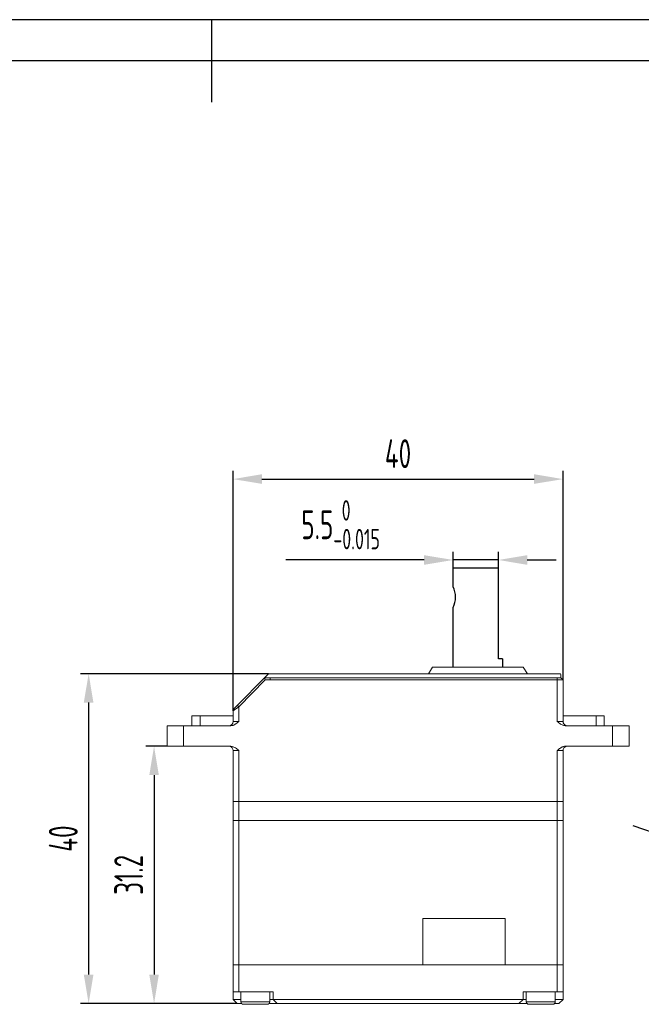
# Model space of a CAD drawing. Header units: inches. Extents: x -26 to 272, y -5 to 205.
# Tile 3 of 5: x 100 to 176, y 86 to 205. Entities that reach past the tile are written whole.
import ezdxf

# ---------------------------------------------------------------- set-up
doc = ezdxf.new("R2010")
doc.units = ezdxf.units.IN
doc.header["$MEASUREMENT"] = 0
doc.header["$PDMODE"] = 3
doc.header["$PDSIZE"] = 0.3125
doc.layers.get('0').update_dxf_attribs({"linetype": 'CONTINUOUS'})
doc.layers.get('Defpoints').update_dxf_attribs({"linetype": 'CONTINUOUS'})
for name, color, linetype in [('02___PRT_ALL_AXES', 7, 'CONTINUOUS'), ('1轮廓实线层', 7, 'CONTINUOUS'), ('2细线层', 4, 'CONTINUOUS'), ('7标注层', 4, 'CONTINUOUS'), ('图框层', 7, 'CONTINUOUS')]:
    doc.layers.add(name, color=color, linetype=linetype)
doc.styles.add('PC_TEXTSTYLE', font='ISOCP.SHX', dxfattribs={"width": 0.707, "bigfont": 'GBCBIG.SHX'})
doc.dimstyles.new('GB_DIAMETER', dxfattribs={"dimtxt": 3.5, "dimasz": 3.5, "dimexe": 1, "dimexo": 0, "dimgap": 1.5, "dimtad": 1, "dimjust": 4, "dimdsep": 46, "dimtxsty": 'PC_TEXTSTYLE', "dimcen": 0, "dimclrd": 256, "dimclrt": 3, "dimadec": 0, "dimazin": 2, "dimtp": 0.1, "dimtm": 0.1, "dimtfac": 0.71, "dimtdec": 3, "dimtmove": 0, "dimatfit": 2, "dimfxl": 1, "dimtfill": 1, "dimarcsym": 0})
doc.dimstyles.new('GB_LINEAR', dxfattribs={"dimtxt": 3.5, "dimasz": 3.5, "dimexe": 1, "dimexo": 0, "dimgap": 1.5, "dimtad": 1, "dimdsep": 46, "dimtxsty": 'PC_TEXTSTYLE', "dimcen": 0, "dimclrd": 256, "dimclrt": 3, "dimadec": 0, "dimazin": 2, "dimtp": 0.1, "dimtm": 0.1, "dimtfac": 0.71, "dimtdec": 3, "dimtmove": 0, "dimatfit": 3, "dimfxl": 1, "dimtfill": 1, "dimarcsym": 0})

# ---------------------------------------------------------------- blocks, each defined once
blk = doc.blocks.new('*D7')
at = {"layer": '7标注层', "color": 0, "lineweight": -2}
for p, q in [((118.09, 116.86), (115.52, 116.86)), ((125.41, 85.66), (115.52, 85.66))]:
    blk.add_line(p, q, dxfattribs=at)
at = {"layer": '7标注层', "lineweight": -2}
blk.add_line((116.52, 113.36), (116.52, 89.16), dxfattribs=at)
at = {"layer": '7标注层'}
for points in [[(117.1, 113.36), (115.94, 113.36), (116.52, 116.86)], [(115.94, 89.16), (117.1, 89.16), (116.52, 85.66)]]:
    blk.add_solid(points, dxfattribs=at)
at = {"layer": 'Defpoints', "color": 0}
for p in [(118.09, 116.86), (116.52, 85.66), (125.41, 85.66)]:
    blk.add_point(p, dxfattribs=at)
at = {"layer": '7标注层', "color": 3, "insert": (113.44, 101.26), "char_height": 3.5, "attachment_point": 5, "rotation": 90, "style": 'PC_TEXTSTYLE', "bg_fill": 3, "box_fill_scale": 1.25, "bg_fill_color": 257, "bg_fill_transparency": 0}
blk.add_mtext('31.2', dxfattribs=at)
blk = doc.blocks.new('*D8')
at = {"layer": '7标注层', "color": 0, "lineweight": -2}
for p, q in [((130.39, 125.66), (107.59, 125.66)), ((126.59, 85.66), (107.59, 85.66))]:
    blk.add_line(p, q, dxfattribs=at)
at = {"layer": '7标注层', "lineweight": -2}
blk.add_line((108.59, 122.16), (108.59, 89.16), dxfattribs=at)
at = {"layer": '7标注层'}
for points in [[(109.17, 122.16), (108, 122.16), (108.59, 125.66)], [(108, 89.16), (109.17, 89.16), (108.59, 85.66)]]:
    blk.add_solid(points, dxfattribs=at)
at = {"layer": 'Defpoints', "color": 0}
for p in [(130.39, 125.66), (108.59, 85.66), (126.59, 85.66)]:
    blk.add_point(p, dxfattribs=at)
at = {"layer": '7标注层', "color": 3, "insert": (105.51, 105.66), "char_height": 3.5, "attachment_point": 5, "rotation": 90, "style": 'PC_TEXTSTYLE', "bg_fill": 3, "box_fill_scale": 1.25, "bg_fill_color": 257, "bg_fill_transparency": 0}
blk.add_mtext('40', dxfattribs=at)
blk = doc.blocks.new('*D16')
at = {"layer": '7标注层', "lineweight": -2}
for p, q in [((174.56, 107.23), (200.12, 98.46)), ((209.11, 95.38), (203.43, 97.32)), ((212.42, 94.24), (215.73, 93.11))]:
    blk.add_line(p, q, dxfattribs=at)
at = {"layer": '7标注层'}
for points in [[(199.93, 97.91), (200.31, 99.01), (203.43, 97.32)], [(212.61, 94.79), (212.23, 93.69), (209.11, 95.38)]]:
    blk.add_solid(points, dxfattribs=at)
at = {"layer": 'Defpoints', "color": 0}
for p in [(203.43, 97.32), (209.11, 95.38)]:
    blk.add_point(p, dxfattribs=at)
at = {"layer": '7标注层', "color": 3, "insert": (182.11, 109.16), "char_height": 3.5, "attachment_point": 5, "rotation": 341.0648, "style": 'PC_TEXTSTYLE', "bg_fill": 3, "box_fill_scale": 1.25, "bg_fill_color": 257, "bg_fill_transparency": 0}
blk.add_mtext('{\\A1;∅6{}{\\H0.71x;\\C2;\\S 0^ -0.015;}}', dxfattribs=at)
blk = doc.blocks.new('ZwmFrameMain_A4^_^无分区图框^_^landscape')
at = {"layer": '1轮廓实线层'}
for p, q in [((123.5, 205), (123.5, 195)), ((267, 200), (0, 200))]:
    blk.add_line(p, q, dxfattribs=at)
at = {"layer": '2细线层'}
blk.add_line((272, 205), (-25, 205), dxfattribs=at)
blk = doc.blocks.new('*D29')
at = {"layer": '7标注层', "color": 0, "lineweight": -2}
for p, q in [((126.09, 121.17), (126.09, 150.27)), ((166.09, 124.91), (166.09, 150.27))]:
    blk.add_line(p, q, dxfattribs=at)
at = {"layer": '7标注层', "lineweight": -2}
blk.add_line((129.59, 149.27), (162.59, 149.27), dxfattribs=at)
at = {"layer": '7标注层'}
for points in [[(129.59, 149.86), (129.59, 148.69), (126.09, 149.27)], [(162.59, 148.69), (162.59, 149.86), (166.09, 149.27)]]:
    blk.add_solid(points, dxfattribs=at)
at = {"layer": 'Defpoints', "color": 0}
for p in [(166.09, 149.27), (166.09, 124.91), (126.09, 121.17)]:
    blk.add_point(p, dxfattribs=at)
at = {"layer": '7标注层', "color": 3, "insert": (146.09, 152.35), "char_height": 3.5, "attachment_point": 5, "style": 'PC_TEXTSTYLE', "bg_fill": 3, "box_fill_scale": 1.25, "bg_fill_color": 257, "bg_fill_transparency": 0}
blk.add_mtext('40', dxfattribs=at)
blk = doc.blocks.new('*D71')
at = {"layer": '7标注层', "color": 0, "lineweight": -2}
for p, q in [((152.76, 138.46), (152.76, 140.46)), ((158.26, 138.46), (158.26, 140.46))]:
    blk.add_line(p, q, dxfattribs=at)
at = {"layer": '7标注层', "lineweight": -2}
for p, q in [((149.26, 139.46), (132.49, 139.46)), ((158.26, 139.46), (152.76, 139.46)), ((161.76, 139.46), (165.26, 139.46))]:
    blk.add_line(p, q, dxfattribs=at)
at = {"layer": '7标注层'}
for points in [[(149.26, 138.87), (149.26, 140.04), (152.76, 139.46)], [(161.76, 140.04), (161.76, 138.87), (158.26, 139.46)]]:
    blk.add_solid(points, dxfattribs=at)
at = {"layer": 'Defpoints', "color": 0}
for p in [(152.76, 139.46), (152.76, 138.46), (158.26, 138.46)]:
    blk.add_point(p, dxfattribs=at)
at = {"layer": '7标注层', "color": 3, "insert": (139.13, 143.73), "char_height": 3.5, "attachment_point": 5, "style": 'PC_TEXTSTYLE', "bg_fill": 3, "box_fill_scale": 1.25, "bg_fill_color": 257, "bg_fill_transparency": 0}
blk.add_mtext('{\\A1;5.5{}{\\H0.71x;\\C2;\\S 0^ -0.015;}}', dxfattribs=at)

msp = doc.modelspace()

# ---------------------------------------------------------------- linework, layer by layer
at = {"color": 7, "linetype": 'Continuous', "lineweight": 25}
for p, q in [((152.763, 136.203), (152.763, 138.457)), ((158.263, 138.457), (152.763, 138.457)), ((152.763, 126.457), (152.763, 133.703)), ((158.763, 127.457), (158.263, 127.457)), ((158.763, 127.457), (158.763, 126.457))]:
    msp.add_line(p, q, dxfattribs=at)
at = {"color": 7, "lineweight": 0}
for p, q in [((126.166, 121.345), (130.394, 125.657)), ((130.394, 125.657), (165.709, 125.657)), ((150.269, 126.457), (149.769, 125.657)), ((150.269, 126.457), (161.269, 126.457)), ((161.269, 126.457), (161.769, 125.657)), ((165.809, 125.157), (165.809, 125.557)), ((130.003, 124.902), (126.794, 121.629)), ((130.604, 125.157), (129.897, 125.15)), ((129.897, 125.15), (130.003, 124.902)), ((130.605, 124.907), (130.003, 124.902)), ((130.607, 124.907), (130.604, 125.157)), ((165.844, 125.157), (130.604, 125.157)), ((166.094, 124.907), (130.605, 124.907)), ((165.394, 119.857), (165.394, 125.157)), ((166.094, 124.907), (165.844, 125.157)), ((166.094, 124.907), (166.094, 119.857)), ((126.094, 121.17), (126.166, 121.345)), ((126.094, 119.857), (126.094, 121.17)), ((126.794, 121.629), (126.274, 121.287)), ((126.794, 121.629), (126.616, 121.804)), ((126.794, 121.629), (126.794, 119.857)), ((121.096, 119.357), (121.096, 120.557)), ((121.096, 120.557), (126.094, 120.557)), ((122.094, 119.357), (122.094, 120.557)), ((126.794, 119.857), (126.094, 119.857)), ((166.094, 119.857), (165.394, 119.857)), ((166.094, 120.557), (171.093, 120.557)), ((170.094, 120.557), (170.094, 119.357)), ((171.093, 120.557), (171.093, 119.357)), ((118.094, 116.857), (118.094, 119.357)), ((118.094, 119.357), (125.82, 119.357)), ((120.094, 116.857), (120.094, 119.357)), ((166.369, 119.357), (174.094, 119.357)), ((172.094, 119.357), (172.094, 116.857)), ((174.094, 119.357), (174.094, 116.857)), ((125.82, 116.857), (118.094, 116.857)), ((126.094, 86.157), (126.094, 116.357)), ((126.094, 116.357), (126.794, 116.357)), ((126.794, 87.057), (126.794, 116.357)), ((165.394, 116.357), (166.094, 116.357)), ((165.394, 87.057), (165.394, 116.357)), ((166.094, 86.157), (166.094, 116.357)), ((174.094, 116.857), (166.369, 116.857)), ((166.094, 110.157), (126.094, 110.157)), ((159.094, 95.957), (149.094, 95.957)), ((149.094, 90.357), (149.094, 95.957)), ((159.094, 90.357), (159.094, 95.957)), ((166.094, 90.357), (126.094, 90.357)), ((126.094, 87.057), (130.944, 87.057)), ((126.594, 85.657), (126.094, 86.157)), ((126.094, 86.157), (127.044, 86.157)), ((161.644, 86.157), (130.544, 86.157)), ((130.944, 87.057), (130.944, 86.157)), ((130.944, 86.157), (131.444, 85.657)), ((160.744, 85.657), (161.244, 86.157)), ((161.244, 87.057), (166.094, 87.057)), ((161.244, 87.057), (161.244, 86.157)), ((166.094, 86.157), (165.144, 86.157)), ((166.094, 86.157), (165.594, 85.657)), ((126.594, 85.657), (127.125, 85.657)), ((130.544, 85.857), (127.044, 85.857)), ((130.244, 85.557), (127.344, 85.557)), ((130.463, 85.657), (161.725, 85.657)), ((165.144, 85.857), (161.644, 85.857)), ((164.844, 85.557), (161.944, 85.557)), ((165.594, 85.657), (165.063, 85.657))]:
    msp.add_line(p, q, dxfattribs=at)
for centre, radius, start, end in [((165.709, 125.557), 0.1, 0, 90), ((125.594, 119.857), 0.5, 270, 0), ((166.594, 119.857), 0.5, 180, 252), ((125.594, 116.357), 0.5, 0, 72), ((166.594, 116.357), 0.5, 108, 180), ((127.344, 85.857), 0.3, 180, 270), ((130.244, 85.857), 0.3, 270, 0), ((161.944, 85.857), 0.3, 180, 270), ((164.844, 85.857), 0.3, 270, 0)]:
    msp.add_arc(centre, radius, start, end, dxfattribs=at)
for points, start_tangent, end_tangent in [([(126.274, 121.287), (126.171, 121.22), (126.113, 121.182), (126.094, 121.17)], (-0.8522758, -0.5230927), (0, -1)), ([(126.794, 119.857), (126.692, 119.772), (126.587, 119.687), (126.479, 119.606), (126.367, 119.532), (126.251, 119.468), (126.127, 119.415), (125.986, 119.375), (125.82, 119.357)], (-0.7637626, -0.6454972), (-1, 0)), ([(166.369, 119.357), (166.185, 119.379), (165.99, 119.444), (165.792, 119.551), (165.595, 119.692), (165.394, 119.857)], (-1, 0), (-0.7637626, 0.6454972)), ([(125.82, 116.857), (126.004, 116.836), (126.199, 116.771), (126.397, 116.664), (126.594, 116.523), (126.794, 116.357)], (1, 0), (0.7637626, -0.6454972)), ([(165.394, 116.357), (165.497, 116.443), (165.602, 116.528), (165.711, 116.609), (165.823, 116.683), (165.939, 116.747), (166.064, 116.801), (166.204, 116.84), (166.369, 116.857)], (0.7637626, 0.6454972), (1, 0))]:
    msp.add_spline(points, degree=3, dxfattribs=dict(at, start_tangent=start_tangent, end_tangent=end_tangent))
at = {"layer": '02___PRT_ALL_AXES', "color": 7, "lineweight": 0}
for p, q in [((127.044, 87.057), (127.044, 85.857)), ((130.544, 87.057), (130.544, 85.857)), ((161.644, 87.057), (161.644, 85.857)), ((165.144, 87.057), (165.144, 85.857))]:
    msp.add_line(p, q, dxfattribs=at)

# ---------------------------------------------------------------- next in the draw order: dimensions: what is measured, and where the dimension line sits
at = {"layer": '7标注层'}
dim = msp.add_diameter_dim_2p(p1=(209.108, 95.377), p2=(203.433, 97.324), text='{\\A1;<>{}{\\H0.71x;\\C2;\\S 0^ -0.015;}}', dimstyle='GB_DIAMETER', override={"dimscale": 1, "dimgap": 1.5, "dimtad": 1, "dimjust": 4, "dimtih": 0, "dimtoh": 0, "dimdec": 2, "dimlfac": 1, "dimpost": '', "dimcen": 0, "dimse1": 0, "dimse2": 0, "dimsd1": 0, "dimsd2": 0, "dimtol": 0, "dimlim": 0, "dimtp": 0, "dimtm": 0.015, "dimtdec": 3, "dimtix": 0, "dimtofl": 1, "dimatfit": 0, "dimtvp": 0.1}, dxfattribs=at)
dim.commit()
dim.dimension.update_dxf_attribs({"geometry": '*D16', "text_midpoint": (180.719, 105.116), "dimtype": 163})
dim = msp.add_linear_dim(base=(116.519, 85.657), p1=(118.094, 116.857), p2=(125.415, 85.657), angle=90, dimstyle='GB_LINEAR', override={"dimscale": 1, "dimgap": 1.5, "dimtad": 1, "dimjust": 0, "dimdec": 2, "dimlfac": 1, "dimse1": 0, "dimse2": 0, "dimsd1": 0, "dimsd2": 0, "dimclrd": 256, "dimclre": 0, "dimtofl": 1, "dimtvp": 0.1}, dxfattribs=at)
dim.commit()
dim.dimension.update_dxf_attribs({"geometry": '*D7', "text_midpoint": (113.444, 101.257)})

# ---------------------------------------------------------------- next in the draw order: dimensions: what is measured, and where the dimension line sits
dim = msp.add_linear_dim(base=(108.586, 85.657), p1=(130.394, 125.657), p2=(126.594, 85.657), angle=90, dimstyle='GB_LINEAR', override={"dimscale": 1, "dimgap": 1.5, "dimtad": 1, "dimjust": 0, "dimdec": 2, "dimlfac": 1, "dimse1": 0, "dimse2": 0, "dimsd1": 0, "dimsd2": 0, "dimclrd": 256, "dimclre": 0, "dimtofl": 1, "dimtvp": 0.1}, dxfattribs=at)
dim.commit()
dim.dimension.update_dxf_attribs({"geometry": '*D8', "text_midpoint": (108.586, 105.657), "dimtype": 160})

# ---------------------------------------------------------------- next in the draw order: linework, layer by layer
at = {"color": 7, "lineweight": 0}
msp.add_line((166.094, 107.857), (126.094, 107.857), dxfattribs=at)

# ---------------------------------------------------------------- next in the draw order: block references
at = {"layer": '图框层'}
msp.add_blockref('ZwmFrameMain_A4^_^无分区图框^_^landscape', (0, 0), dxfattribs=at)

# ---------------------------------------------------------------- next in the draw order: dimensions: what is measured, and where the dimension line sits
at = {"layer": '7标注层'}
dim = msp.add_linear_dim(base=(166.094, 149.272), p1=(126.094, 121.17), p2=(166.094, 124.907), dimstyle='GB_LINEAR', override={"dimscale": 1, "dimgap": 1.5, "dimtad": 1, "dimjust": 0, "dimdec": 2, "dimlfac": 1, "dimse1": 0, "dimse2": 0, "dimsd1": 0, "dimsd2": 0, "dimclrd": 256, "dimclre": 0, "dimtofl": 1, "dimtvp": 0.1}, dxfattribs=at)
dim.commit()
dim.dimension.update_dxf_attribs({"geometry": '*D29', "text_midpoint": (146.094, 149.272), "dimtype": 160})

# ---------------------------------------------------------------- next in the draw order: linework, layer by layer
at = {"color": 7, "linetype": 'Continuous', "lineweight": 25}
msp.add_line((158.263, 127.457), (158.263, 138.457), dxfattribs=at)
msp.add_arc((150.384, 134.953), 2.687, 332.27385, 27.72615)

# ---------------------------------------------------------------- next in the draw order: dimensions: what is measured, and where the dimension line sits
at = {"layer": '7标注层'}
dim = msp.add_linear_dim(base=(152.763, 139.457), p1=(158.263, 138.457), p2=(152.763, 138.457), text='{\\A1;<>{}{\\H0.71x;\\C2;\\S 0^ -0.015;}}', dimstyle='GB_LINEAR', override={"dimscale": 1, "dimgap": 1.5, "dimtad": 1, "dimjust": 0, "dimdec": 2, "dimlfac": 1, "dimpost": '<>', "dimse1": 0, "dimse2": 0, "dimsd1": 0, "dimsd2": 0, "dimclrd": 256, "dimclre": 0, "dimtol": 0, "dimlim": 0, "dimtp": 0, "dimtm": 0.015, "dimtdec": 3, "dimtofl": 1, "dimtvp": 0.1}, dxfattribs=at)
dim.commit()
dim.dimension.update_dxf_attribs({"geometry": '*D71', "text_midpoint": (139.129, 143.733)})

doc.saveas('drawing.dxf')
